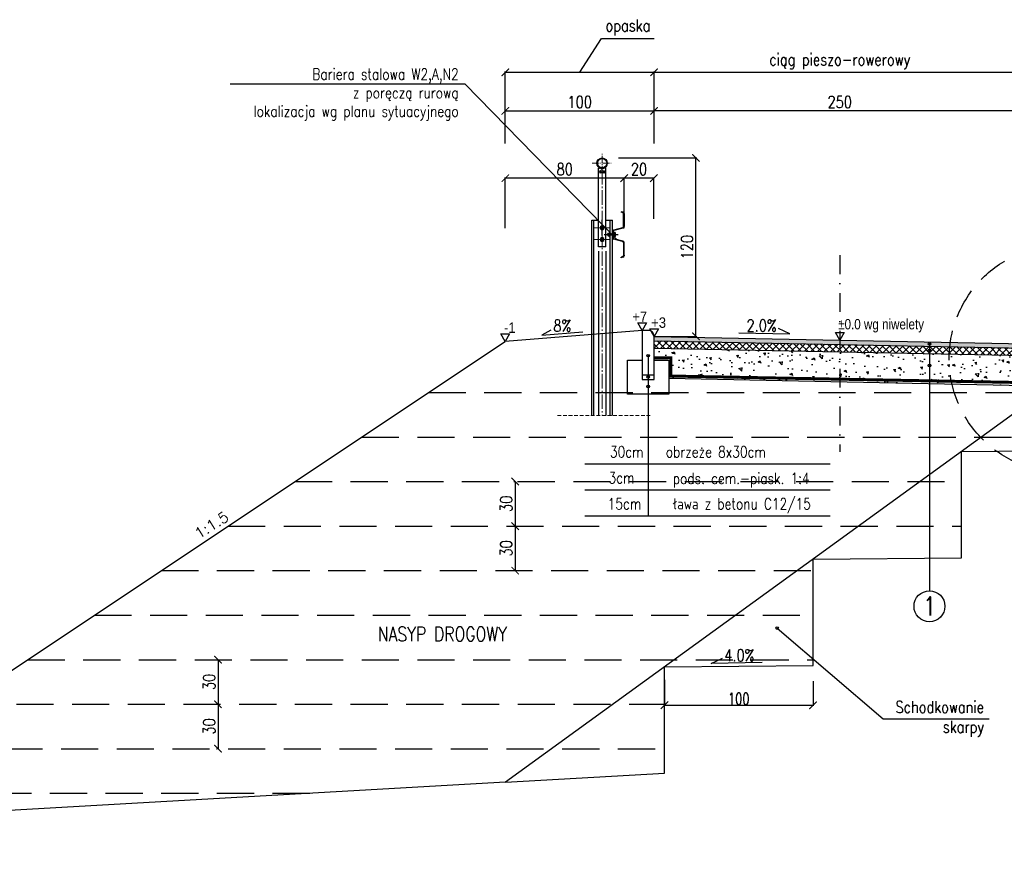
# Model space of a CAD drawing. Header units: metres. Extents: x 6562771 to 6588056, y 5578696 to 5586100.
# Tile 8 of 32: x 6566633 to 6567296, y 5580441 to 5581003. Entities that reach past the tile are written whole.
import ezdxf
from ezdxf.enums import TextEntityAlignment as Align

# ---------------------------------------------------------------- set-up
doc = ezdxf.new("R2010")
doc.units = ezdxf.units.M
for name, pattern in [('AM_DIN_G_W050', [13.75, 9.75, -1.5, 1, -1.5]), ('AM_DIN_G_W050x2', [6.875, 4.75, -0.875, 0.375, -0.875]), ('DASHDOT', [25.4, 12.7, -6.35, 0, -6.35]), ('DASHED', [0.75, 0.5, -0.25]), ('HIDDEN', [0.375, 0.25, -0.125])]:
    doc.linetypes.add(name, pattern=pattern)
for name, color, linetype in [('0_50', 3, 'Continuous'), ('pkonstr-0_25', 1, 'Continuous'), ('pkonstr-0_50', 3, 'Continuous'), ('pkonstr-0_70', 4, 'Continuous'), ('pkonstr-istn', 14, 'Continuous'), ('pkonstr-opisy', 2, 'Continuous'), ('pkonstr-wymiary', 1, 'Continuous')]:
    doc.layers.add(name, color=color, linetype=linetype)
doc.layers.add('AM_7', color=4, linetype='AM_DIN_G_W050', lineweight=15)
doc.layers.add('pkonstr-szczegoly', color=5, linetype='Continuous', lineweight=30)
doc.styles.add('12mm', font='simplex.shx', dxfattribs={"width": 0.8, "height": 12})
doc.styles.add('2mm', font='simplex', dxfattribs={"height": 2})
doc.styles.add('7mm', font='simplex.shx', dxfattribs={"width": 0.75, "height": 7})
doc.styles.add('DIMTEXT', font='simplex.shx', dxfattribs={"width": 0.7})
doc.styles.add('Opisy', font='simplex.shx', dxfattribs={"width": 0.8})
doc.styles.add('STYLE1', font='arial.ttf')
doc.styles.add('wymiary', font='simplex.shx', dxfattribs={"width": 0.8})
doc.dimstyles.new('1000', dxfattribs={"dimtxt": 2, "dimasz": 1.5, "dimexe": 0.4, "dimexo": 1, "dimgap": 0.4, "dimtad": 1, "dimrnd": 0.01, "dimzin": 0, "dimdsep": 46, "dimtxsty": 'DIMTEXT', "dimblk": 'ARCHTICK', "dimcen": 0, "dimclrd": 256, "dimclre": 256, "dimclrt": 2, "dimadec": 5, "dimazin": 0, "dimtfac": 1, "dimtofl": 0, "dimtmove": 0, "dimatfit": 3, "dimfxl": 1, "dimtolj": 1, "dimtzin": 0, "dimlwd": -1, "dimlwe": -1, "dimarcsym": 0})
doc.dimstyles.new('ddd$0', dxfattribs={"dimtxt": 8, "dimasz": 5, "dimexe": 0.5, "dimexo": 1, "dimgap": 2, "dimtad": 1, "dimdec": 0, "dimzin": 0, "dimdsep": 46, "dimtxsty": 'wymiary', "dimblk": 'ARCHTICK', "dimcen": 0, "dimclrd": 256, "dimclre": 256, "dimclrt": 256, "dimadec": 0, "dimazin": 0, "dimtfac": 1, "dimtdec": 0, "dimtmove": 1, "dimatfit": 3, "dimldrblk": 'DOT', "dimfxl": 1, "dimtolj": 1, "dimtzin": 0, "dimlwd": -1, "dimlwe": -1, "dimarcsym": 0})

# ---------------------------------------------------------------- blocks, each defined once
blk = doc.blocks.new('_ArchTick')
at = {"color": 0, "linetype": 'ByBlock', "const_width": 0.15}
blk.add_lwpolyline([(-0.5, -0.5), (0.5, 0.5)], dxfattribs=at)
blk = doc.blocks.new('*D320')
at = {"layer": 'Defpoints', "color": 0, "transparency": 16777216}
for p in [(6567309.72, 5580967.4), (6567059.72, 5580918.39), (6567309.72, 5580877)]:
    blk.add_point(p, dxfattribs=at)
at = {"layer": 'pkonstr-wymiary', "transparency": 16777216}
for p, q in [((6567059.72, 5580919.39), (6567059.72, 5580967.9)), ((6567059.72, 5580967.4), (6567309.72, 5580967.4)), ((6567309.72, 5580878), (6567309.72, 5580967.9))]:
    blk.add_line(p, q, dxfattribs=at)
at = {"layer": 'pkonstr-wymiary', "transparency": 16777216, "xscale": 5, "yscale": 5, "zscale": 5, "rotation": 180}
blk.add_blockref('_ArchTick', (6567059.72, 5580967.4), dxfattribs=at)
at = {"layer": 'pkonstr-wymiary', "transparency": 16777216, "xscale": 5, "yscale": 5, "zscale": 5}
blk.add_blockref('_ArchTick', (6567309.72, 5580967.4), dxfattribs=at)
at = {"layer": 'pkonstr-wymiary', "transparency": 16777216, "insert": (6567184.72, 5580974.74), "char_height": 8, "attachment_point": 5, "style": 'wymiary'}
blk.add_mtext('\\A1;ciąg pieszo-rowerowy', dxfattribs=at)
blk = doc.blocks.new('_Dot')
at = {"color": 0, "linetype": 'ByBlock', "lineweight": -2}
blk.add_line((-0.5, 0), (-1, 0), dxfattribs=at)
at = {"color": 0, "linetype": 'ByBlock', "const_width": 0.5}
blk.add_lwpolyline([(-0.25, 0, 1), (0.25, 0, 1)], format="xyb", close=True, dxfattribs=at)
blk = doc.blocks.new('*D321')
at = {"layer": 'Defpoints', "color": 0, "transparency": 16777216}
for p in [(6567059.72, 5580941.4), (6567059.72, 5580918.39), (6567309.72, 5580878.57)]:
    blk.add_point(p, dxfattribs=at)
at = {"layer": 'pkonstr-wymiary', "transparency": 16777216}
for p, q in [((6567059.72, 5580919.39), (6567059.72, 5580941.9)), ((6567309.72, 5580941.4), (6567059.72, 5580941.4)), ((6567309.72, 5580879.57), (6567309.72, 5580941.9))]:
    blk.add_line(p, q, dxfattribs=at)
at = {"layer": 'pkonstr-wymiary', "transparency": 16777216, "xscale": 5, "yscale": 5, "zscale": 5, "rotation": 180}
blk.add_blockref('_ArchTick', (6567059.72, 5580941.4), dxfattribs=at)
at = {"layer": 'pkonstr-wymiary', "transparency": 16777216, "xscale": 5, "yscale": 5, "zscale": 5}
blk.add_blockref('_ArchTick', (6567309.72, 5580941.4), dxfattribs=at)
at = {"layer": 'pkonstr-wymiary', "transparency": 16777216, "insert": (6567184.72, 5580947.4), "char_height": 8, "attachment_point": 5, "style": 'wymiary'}
blk.add_mtext('\\A1;250', dxfattribs=at)
blk = doc.blocks.new('*D280')
at = {"layer": 'Defpoints', "color": 0, "transparency": 16777216}
for p in [(6567059.72, 5580941.4), (6566959.52, 5580918.39), (6567059.72, 5580918.39)]:
    blk.add_point(p, dxfattribs=at)
at = {"layer": 'pkonstr-wymiary', "transparency": 16777216}
for p, q in [((6566959.52, 5580919.39), (6566959.52, 5580941.9)), ((6566959.52, 5580941.4), (6567059.72, 5580941.4)), ((6567059.72, 5580919.39), (6567059.72, 5580941.9))]:
    blk.add_line(p, q, dxfattribs=at)
at = {"layer": 'pkonstr-wymiary', "transparency": 16777216, "xscale": 5, "yscale": 5, "zscale": 5, "rotation": 180}
blk.add_blockref('_ArchTick', (6566959.52, 5580941.4), dxfattribs=at)
at = {"layer": 'pkonstr-wymiary', "transparency": 16777216, "xscale": 5, "yscale": 5, "zscale": 5}
blk.add_blockref('_ArchTick', (6567059.72, 5580941.4), dxfattribs=at)
at = {"layer": 'pkonstr-wymiary', "transparency": 16777216, "insert": (6567009.62, 5580947.4), "char_height": 8, "attachment_point": 5, "style": 'wymiary'}
blk.add_mtext('\\A1;100', dxfattribs=at)
blk = doc.blocks.new('*D281')
at = {"layer": 'Defpoints', "color": 0, "transparency": 16777216}
for p in [(6567059.72, 5580967.4), (6566959.52, 5580918.39), (6567059.72, 5580918.39)]:
    blk.add_point(p, dxfattribs=at)
at = {"layer": 'pkonstr-wymiary', "transparency": 16777216}
for p, q in [((6567009.62, 5580967.4), (6567024.4, 5580990.27)), ((6567024.4, 5580990.27), (6567059.79, 5580990.27)), ((6566959.52, 5580919.39), (6566959.52, 5580967.9)), ((6566959.52, 5580967.4), (6567059.72, 5580967.4)), ((6567059.72, 5580919.39), (6567059.72, 5580967.9))]:
    blk.add_line(p, q, dxfattribs=at)
at = {"layer": 'pkonstr-wymiary', "transparency": 16777216, "xscale": 5, "yscale": 5, "zscale": 5, "rotation": 180}
blk.add_blockref('_ArchTick', (6566959.52, 5580967.4), dxfattribs=at)
at = {"layer": 'pkonstr-wymiary', "transparency": 16777216, "xscale": 5, "yscale": 5, "zscale": 5}
blk.add_blockref('_ArchTick', (6567059.72, 5580967.4), dxfattribs=at)
at = {"layer": 'pkonstr-wymiary', "transparency": 16777216, "insert": (6567042.09, 5580997.6), "char_height": 8, "attachment_point": 5, "style": 'wymiary'}
blk.add_mtext('\\A1;opaska', dxfattribs=at)
blk = doc.blocks.new('*D287')
at = {"layer": 'Defpoints', "color": 0, "transparency": 16777216}
for p in [(6567066.72, 5580559.2), (6567166.72, 5580558.19), (6567166.72, 5580540.97)]:
    blk.add_point(p, dxfattribs=at)
at = {"layer": 'pkonstr-wymiary', "transparency": 16777216}
for p, q in [((6567066.72, 5580558.2), (6567066.72, 5580540.47)), ((6567166.72, 5580557.19), (6567166.72, 5580540.47)), ((6567066.72, 5580540.97), (6567166.72, 5580540.97))]:
    blk.add_line(p, q, dxfattribs=at)
at = {"layer": 'pkonstr-wymiary', "transparency": 16777216, "xscale": 5, "yscale": 5, "zscale": 5, "rotation": 180}
blk.add_blockref('_ArchTick', (6567066.72, 5580540.97), dxfattribs=at)
at = {"layer": 'pkonstr-wymiary', "transparency": 16777216, "xscale": 5, "yscale": 5, "zscale": 5}
blk.add_blockref('_ArchTick', (6567166.72, 5580540.97), dxfattribs=at)
at = {"layer": 'pkonstr-wymiary', "color": 1, "transparency": 16777216, "insert": (6567116.72, 5580545.37), "char_height": 8, "attachment_point": 5, "style": 'DIMTEXT'}
blk.add_mtext('\\A1;100', dxfattribs=at)
blk = doc.blocks.new('*D288')
at = {"layer": 'Defpoints', "color": 0, "transparency": 16777216}
for p in [(6566766.05, 5580571.67), (6566766.05, 5580541.67), (6566766.05, 5580541.67)]:
    blk.add_point(p, dxfattribs=at)
at = {"layer": 'pkonstr-wymiary', "transparency": 16777216}
for p, q in [((6566765.05, 5580571.67), (6566765.55, 5580571.67)), ((6566766.05, 5580571.67), (6566766.05, 5580541.67)), ((6566765.05, 5580541.67), (6566765.55, 5580541.67))]:
    blk.add_line(p, q, dxfattribs=at)
at = {"layer": 'pkonstr-wymiary', "transparency": 16777216, "xscale": 5, "yscale": 5, "zscale": 5}
for p, rotation in [((6566766.05, 5580571.67), 90), ((6566766.05, 5580541.67), 270)]:
    blk.add_blockref('_ArchTick', p, dxfattribs=dict(at, rotation=rotation))
at = {"layer": 'pkonstr-wymiary', "transparency": 16777216, "insert": (6566760.05, 5580556.67), "char_height": 8, "attachment_point": 5, "rotation": 90, "style": 'wymiary'}
blk.add_mtext('\\A1;30', dxfattribs=at)
blk = doc.blocks.new('*D289')
at = {"layer": 'Defpoints', "color": 0, "transparency": 16777216}
for p in [(6566766.05, 5580541.67), (6566766.05, 5580511.67), (6566766.05, 5580511.67)]:
    blk.add_point(p, dxfattribs=at)
at = {"layer": 'pkonstr-wymiary', "transparency": 16777216}
for p, q in [((6566765.05, 5580541.67), (6566765.55, 5580541.67)), ((6566766.05, 5580541.67), (6566766.05, 5580511.67)), ((6566765.05, 5580511.67), (6566765.55, 5580511.67))]:
    blk.add_line(p, q, dxfattribs=at)
at = {"layer": 'pkonstr-wymiary', "transparency": 16777216, "xscale": 5, "yscale": 5, "zscale": 5}
for p, rotation in [((6566766.05, 5580541.67), 90), ((6566766.05, 5580511.67), 270)]:
    blk.add_blockref('_ArchTick', p, dxfattribs=dict(at, rotation=rotation))
at = {"layer": 'pkonstr-wymiary', "transparency": 16777216, "insert": (6566760.05, 5580526.67), "char_height": 8, "attachment_point": 5, "rotation": 90, "style": 'wymiary'}
blk.add_mtext('\\A1;30', dxfattribs=at)
blk = doc.blocks.new('*D290')
at = {"layer": 'Defpoints', "color": 0, "transparency": 16777216}
for p in [(6566966.16, 5580691.67), (6566966.16, 5580661.67), (6566966.16, 5580661.67)]:
    blk.add_point(p, dxfattribs=at)
at = {"layer": 'pkonstr-wymiary', "transparency": 16777216}
for p, q in [((6566965.16, 5580691.67), (6566965.66, 5580691.67)), ((6566966.16, 5580691.67), (6566966.16, 5580661.67)), ((6566965.16, 5580661.67), (6566965.66, 5580661.67))]:
    blk.add_line(p, q, dxfattribs=at)
at = {"layer": 'pkonstr-wymiary', "transparency": 16777216, "xscale": 5, "yscale": 5, "zscale": 5}
for p, rotation in [((6566966.16, 5580691.67), 90), ((6566966.16, 5580661.67), 270)]:
    blk.add_blockref('_ArchTick', p, dxfattribs=dict(at, rotation=rotation))
at = {"layer": 'pkonstr-wymiary', "transparency": 16777216, "insert": (6566960.16, 5580676.67), "char_height": 8, "attachment_point": 5, "rotation": 90, "style": 'wymiary'}
blk.add_mtext('\\A1;30', dxfattribs=at)
blk = doc.blocks.new('*D291')
at = {"layer": 'Defpoints', "color": 0, "transparency": 16777216}
for p in [(6566966.16, 5580661.67), (6566966.16, 5580631.67), (6566966.16, 5580631.67)]:
    blk.add_point(p, dxfattribs=at)
at = {"layer": 'pkonstr-wymiary', "transparency": 16777216}
for p, q in [((6566965.16, 5580661.67), (6566965.66, 5580661.67)), ((6566966.16, 5580661.67), (6566966.16, 5580631.67)), ((6566965.16, 5580631.67), (6566965.66, 5580631.67))]:
    blk.add_line(p, q, dxfattribs=at)
at = {"layer": 'pkonstr-wymiary', "transparency": 16777216, "xscale": 5, "yscale": 5, "zscale": 5}
for p, rotation in [((6566966.16, 5580661.67), 90), ((6566966.16, 5580631.67), 270)]:
    blk.add_blockref('_ArchTick', p, dxfattribs=dict(at, rotation=rotation))
at = {"layer": 'pkonstr-wymiary', "transparency": 16777216, "insert": (6566960.16, 5580646.67), "char_height": 8, "attachment_point": 5, "rotation": 90, "style": 'wymiary'}
blk.add_mtext('\\A1;30', dxfattribs=at)
blk = doc.blocks.new('*U101', base_point=(445.5, 577))
at = {"color": 0, "linetype": 'ByBlock'}
for centre in [(437.4, 578.5), (440.1, 578.5), (442.8, 578.5), (445.5, 578.5), (448.3, 578.5), (451, 578.5), (453.7, 578.5), (456.5, 578.5), (459.2, 578.5), (461.9, 578.5), (464.6, 578.5), (467.4, 578.5)]:
    blk.add_arc(centre, 1.88, 306.94291, 53.05709, dxfattribs=at)
blk = doc.blocks.new('*U102', base_point=(438.4, 572.6))
at = {"color": 0, "linetype": 'ByBlock'}
for centre in [(436.9, 570.5), (436.9, 567.9), (437, 575.9), (436.9, 573.2)]:
    blk.add_arc(centre, 1.88, 36.19623, 142.31041, dxfattribs=at)
blk = doc.blocks.new('*U103', base_point=(468.6, 573.6))
at = {"color": 0, "linetype": 'ByBlock'}
for centre in [(470, 578.1), (470, 575.5), (470, 572.8), (470, 570.1)]:
    blk.add_arc(centre, 1.88, 216.94291, 323.05709, dxfattribs=at)
blk = doc.blocks.new('*U104', base_point=(462.7, 568.9))
at = {"color": 0, "linetype": 'ByBlock'}
for centre in [(437.4, 567.5), (440.1, 567.5), (442.8, 567.5), (445.5, 567.5), (448.3, 567.5), (451, 567.5), (453.7, 567.5), (456.5, 567.5), (459.2, 567.5), (461.9, 567.5), (464.6, 567.5), (467.4, 567.5)]:
    blk.add_arc(centre, 1.88, 306.94063, 53.05481, dxfattribs=at)
blk = doc.blocks.new('*U106', base_point=(-3685.7, 1897))
at = {"color": 0, "linetype": 'ByBlock', "lineweight": -2}
for centre, start, end in [((-3713.4, 1901.7), 273.52301, 19.63719), ((-3710.1, 1899.6), 279.59936, 25.71354), ((-3706.5, 1897.8), 285.6757, 31.78988), ((-3702.9, 1896.4), 291.75205, 37.86623), ((-3699.1, 1895.5), 297.82839, 43.94257), ((-3695.2, 1894.9), 303.90474, 50.01892), ((-3691.3, 1894.7), 309.98108, 56.09526), ((-3687.4, 1895), 316.05743, 62.17161), ((-3683.5, 1895.7), 322.13377, 68.24795), ((-3679.7, 1896.7), 328.21012, 74.3243), ((-3676.1, 1898.2), 334.28646, 80.40064), ((-3672.6, 1900.1), 340.36281, 86.47699)]:
    blk.add_arc(centre, 2.5, start, end, dxfattribs=at)
blk = doc.blocks.new('jkghjkgdh')
at = {"layer": 'AM_7', "linetype": 'AM_DIN_G_W050x2'}
for p, q in [((6566069.88, 5584441.96), (6566069.88, 5584455.32)), ((6566063.2, 5584448.64), (6566076.57, 5584448.64)), ((6566064.69, 5584405.14), (6566075.07, 5584405.14)), ((6566064.69, 5584397.14), (6566075.07, 5584397.14)), ((6566069.88, 5584391.95), (6566069.88, 5584402.33))]:
    blk.add_line(p, q, dxfattribs=at)
at = {"layer": 'AM_7'}
blk.add_line((6566069.88, 5584444.09), (6566069.88, 5584278.59), dxfattribs=at)
at = {"layer": 'AM_7', "linetype": 'HIDDEN', "ltscale": 10, "flags": 128}
blk.add_lwpolyline([(6566039.84, 5584278.59), (6566102.96, 5584278.59)], dxfattribs=at)
at = {"layer": 'pkonstr-0_50', "color": 2}
for p, q in [((6566067.94, 5584445.73), (6566067.38, 5584445.18)), ((6566067.38, 5584392.14), (6566067.38, 5584445.18)), ((6566068.38, 5584443.14), (6566068.38, 5584442.34)), ((6566070.61, 5584443.14), (6566068.38, 5584443.14)), ((6566070.61, 5584443.14), (6566071.38, 5584443.14)), ((6566071.38, 5584443.14), (6566071.38, 5584442.34)), ((6566071.83, 5584445.73), (6566072.38, 5584445.18)), ((6566072.38, 5584392.14), (6566072.38, 5584445.18)), ((6566069.15, 5584442.34), (6566068.38, 5584442.34)), ((6566069.15, 5584442.34), (6566071.38, 5584442.34)), ((6566062.88, 5584278.59), (6566062.88, 5584410.14)), ((6566062.88, 5584410.14), (6566067.38, 5584410.14)), ((6566064.38, 5584278.59), (6566064.38, 5584410.14)), ((6566069.88, 5584399.95), (6566069.88, 5584410.33)), ((6566072.38, 5584410.14), (6566076.88, 5584410.14)), ((6566075.38, 5584278.59), (6566075.38, 5584410.14)), ((6566076.88, 5584278.59), (6566076.88, 5584410.14)), ((6566082.79, 5584415.94), (6566082.68, 5584415.66)), ((6566083.79, 5584415.25), (6566082.68, 5584415.66)), ((6566083.9, 5584415.53), (6566082.79, 5584415.94)), ((6566084.38, 5584405.94), (6566084.38, 5584414.4)), ((6566084.68, 5584414.4), (6566084.68, 5584405.94)), ((6566069.88, 5584406.53), (6566068.68, 5584405.83)), ((6566068.68, 5584405.83), (6566068.68, 5584404.45)), ((6566068.68, 5584404.45), (6566069.88, 5584403.75)), ((6566071.08, 5584405.83), (6566069.88, 5584406.53)), ((6566069.88, 5584403.75), (6566071.08, 5584404.45)), ((6566071.08, 5584404.45), (6566071.08, 5584405.83)), ((6566083.69, 5584405.07), (6566077.77, 5584403.48)), ((6566083.76, 5584404.78), (6566077.85, 5584403.19)), ((6566069.88, 5584398.53), (6566068.68, 5584397.83)), ((6566068.68, 5584397.83), (6566068.68, 5584396.45)), ((6566071.08, 5584397.83), (6566069.88, 5584398.53)), ((6566071.08, 5584396.45), (6566071.08, 5584397.83)), ((6566080.77, 5584400.44), (6566071.36, 5584400.44)), ((6566073.68, 5584401.09), (6566073.8, 5584401.2)), ((6566073.68, 5584401.09), (6566073.68, 5584399.79)), ((6566074.7, 5584401.09), (6566073.68, 5584401.09)), ((6566074.7, 5584399.79), (6566073.68, 5584399.79)), ((6566073.68, 5584399.79), (6566073.8, 5584399.67)), ((6566073.8, 5584401.2), (6566073.8, 5584399.67)), ((6566074.7, 5584401.2), (6566073.8, 5584401.2)), ((6566074.7, 5584399.67), (6566073.8, 5584399.67)), ((6566074.2, 5584400.44), (6566076.98, 5584400.44)), ((6566074.85, 5584401.83), (6566074.7, 5584401.56)), ((6566074.7, 5584399.31), (6566074.7, 5584401.56)), ((6566074.85, 5584399.05), (6566074.7, 5584399.31)), ((6566074.85, 5584401.83), (6566075.38, 5584401.83)), ((6566074.85, 5584401.13), (6566075.38, 5584401.13)), ((6566074.85, 5584399.75), (6566075.38, 5584399.75)), ((6566074.85, 5584399.05), (6566075.38, 5584399.05)), ((6566076.78, 5584400.44), (6566078.18, 5584400.44)), ((6566076.88, 5584402.32), (6566076.88, 5584398.56)), ((6566077.18, 5584402.32), (6566077.18, 5584398.56)), ((6566077.68, 5584401.56), (6566077.68, 5584399.32)), ((6566077.76, 5584401.56), (6566077.68, 5584401.56)), ((6566077.76, 5584399.32), (6566077.68, 5584399.32)), ((6566077.76, 5584399.05), (6566077.76, 5584401.83)), ((6566078.58, 5584401.83), (6566077.76, 5584401.83)), ((6566078.58, 5584401.13), (6566077.76, 5584401.13)), ((6566078.58, 5584399.75), (6566077.76, 5584399.75)), ((6566078.58, 5584399.05), (6566077.76, 5584399.05)), ((6566083.69, 5584395.81), (6566077.77, 5584397.4)), ((6566083.76, 5584396.1), (6566077.85, 5584397.69)), ((6566078.58, 5584401.83), (6566078.68, 5584401.64)), ((6566078.58, 5584399.05), (6566078.68, 5584399.24)), ((6566078.68, 5584401.64), (6566078.68, 5584399.24)), ((6566072.38, 5584392.14), (6566067.38, 5584392.14)), ((6566068.68, 5584396.45), (6566069.88, 5584395.75)), ((6566069.88, 5584395.75), (6566071.08, 5584396.45)), ((6566084.38, 5584394.94), (6566084.38, 5584386.48)), ((6566084.68, 5584386.48), (6566084.68, 5584394.94)), ((6566067.5, 5584389.36), (6566067.5, 5584278.59)), ((6566072.27, 5584389.42), (6566072.27, 5584278.59)), ((6566083.79, 5584385.63), (6566082.68, 5584385.22)), ((6566082.79, 5584384.94), (6566082.68, 5584385.22)), ((6566083.9, 5584385.35), (6566082.79, 5584384.94))]:
    blk.add_line(p, q, dxfattribs=at)
blk.add_lwpolyline([(6566077.68, 5584398.44), (6566077.18, 5584398.44), (6566077.18, 5584402.44), (6566077.68, 5584402.44)], close=True, dxfattribs=at)
for centre, radius in [((6566069.88, 5584448.64), 3.5), ((6566069.88, 5584448.64), 3.1), ((6566069.88, 5584405.14), 1.12), ((6566069.88, 5584405.14), 0.692), ((6566069.88, 5584397.14), 1.12), ((6566069.88, 5584397.14), 0.692)]:
    blk.add_circle(centre, radius, dxfattribs=at)
for centre, radius, start, end in [((6566069.88, 5584448.64), 3.5, 236.5801, 303.4199), ((6566083.48, 5584414.4), 0.9, 0, 69.74965), ((6566083.48, 5584414.4), 1.2, 0, 69.74965), ((6566078.08, 5584402.32), 1.2, 105.01975, 180), ((6566078.08, 5584402.32), 0.9, 105.01975, 180), ((6566083.48, 5584405.94), 0.9, 283.13402, 0), ((6566083.48, 5584405.94), 1.2, 283.13402, 0), ((6566075.36, 5584401.48), 0.613, 154.43847, 214.43847), ((6566077.04, 5584400.44), 2.29, 162.38303, 197.61697), ((6566075.36, 5584399.4), 0.613, 145.56153, 205.56153), ((6566078.08, 5584398.56), 1.2, 180, 254.98025), ((6566078.08, 5584398.56), 0.9, 180, 254.98025), ((6566078.07, 5584401.48), 0.612, 325.55313, 25.55313), ((6566076.39, 5584400.44), 2.29, 342.38753, 17.61247), ((6566078.07, 5584399.4), 0.612, 334.44687, 34.44687), ((6566083.48, 5584394.94), 0.9, 0, 76.86598), ((6566083.48, 5584394.94), 1.2, 0, 76.86598), ((6566083.48, 5584386.48), 0.9, 290.25035, 0), ((6566083.48, 5584386.48), 1.2, 290.25035, 0)]:
    blk.add_arc(centre, radius, start, end, dxfattribs=at)
for p in [(6566084.68, 5584414.4), (6566084.68, 5584386.48)]:
    blk.add_point(p, dxfattribs=at)
for points in [[(6566067.94, 5584445.73), (6566067.57, 5584446.02), (6566067.38, 5584445.18)], [(6566071.83, 5584445.73), (6566072.2, 5584446.02), (6566072.38, 5584445.18)]]:
    blk.add_solid(points, dxfattribs=at)
at = {"layer": 'pkonstr-0_50', "color": 2, "xscale": 0.1, "yscale": 0.1, "zscale": 0.1}
for name, p in [('*U106', (6566070.49, 5584445.17)), ('*U102', (6566068.37, 5584442.7)), ('*U101', (6566069.08, 5584443.14)), ('*U103', (6566071.39, 5584442.8)), ('*U104', (6566070.8, 5584442.33))]:
    blk.add_blockref(name, p, dxfattribs=at)
blk = doc.blocks.new('*D330')
at = {"layer": 'Defpoints', "color": 0, "transparency": 16777216}
for p in [(6566959.52, 5580896.09), (6567039.52, 5580867.74), (6566959.52, 5580861.42)]:
    blk.add_point(p, dxfattribs=at)
at = {"layer": 'pkonstr-wymiary', "transparency": 16777216}
for p, q in [((6566959.52, 5580862.42), (6566959.52, 5580896.59)), ((6567039.52, 5580896.09), (6566959.52, 5580896.09)), ((6567039.52, 5580868.74), (6567039.52, 5580896.59))]:
    blk.add_line(p, q, dxfattribs=at)
at = {"layer": 'pkonstr-wymiary', "transparency": 16777216, "xscale": 5, "yscale": 5, "zscale": 5, "rotation": 180}
blk.add_blockref('_ArchTick', (6566959.52, 5580896.09), dxfattribs=at)
at = {"layer": 'pkonstr-wymiary', "transparency": 16777216, "xscale": 5, "yscale": 5, "zscale": 5}
blk.add_blockref('_ArchTick', (6567039.52, 5580896.09), dxfattribs=at)
at = {"layer": 'pkonstr-wymiary', "transparency": 16777216, "insert": (6566999.52, 5580902.09), "char_height": 8, "attachment_point": 5, "style": 'wymiary'}
blk.add_mtext('\\A1;80', dxfattribs=at)
blk = doc.blocks.new('*D334')
at = {"layer": 'Defpoints', "color": 0, "transparency": 16777216}
for p in [(6567034.72, 5580909.71), (6567087.89, 5580909.71), (6567059.72, 5580789.51)]:
    blk.add_point(p, dxfattribs=at)
at = {"layer": 'pkonstr-wymiary', "transparency": 16777216}
for p, q in [((6567035.72, 5580909.71), (6567088.39, 5580909.71)), ((6567087.89, 5580789.51), (6567087.89, 5580909.71)), ((6567060.72, 5580789.51), (6567088.39, 5580789.51))]:
    blk.add_line(p, q, dxfattribs=at)
at = {"layer": 'pkonstr-wymiary', "transparency": 16777216, "xscale": 5, "yscale": 5, "zscale": 5}
for p, rotation in [((6567087.89, 5580909.71), 90), ((6567087.89, 5580789.51), 270)]:
    blk.add_blockref('_ArchTick', p, dxfattribs=dict(at, rotation=rotation))
at = {"layer": 'pkonstr-wymiary', "transparency": 16777216, "insert": (6567081.89, 5580849.61), "char_height": 8, "attachment_point": 5, "rotation": 90, "style": 'wymiary'}
blk.add_mtext('\\A1;120', dxfattribs=at)
blk = doc.blocks.new('*D340')
at = {"layer": 'Defpoints', "color": 0, "transparency": 16777216}
for p in [(6567039.52, 5580896.09), (6567059.52, 5580867.74), (6567039.52, 5580861.42)]:
    blk.add_point(p, dxfattribs=at)
at = {"layer": 'pkonstr-wymiary', "transparency": 16777216}
for p, q in [((6567039.52, 5580862.42), (6567039.52, 5580896.59)), ((6567059.52, 5580896.09), (6567039.52, 5580896.09)), ((6567059.52, 5580868.74), (6567059.52, 5580896.59))]:
    blk.add_line(p, q, dxfattribs=at)
at = {"layer": 'pkonstr-wymiary', "transparency": 16777216, "xscale": 5, "yscale": 5, "zscale": 5, "rotation": 180}
blk.add_blockref('_ArchTick', (6567039.52, 5580896.09), dxfattribs=at)
at = {"layer": 'pkonstr-wymiary', "transparency": 16777216, "xscale": 5, "yscale": 5, "zscale": 5}
blk.add_blockref('_ArchTick', (6567059.52, 5580896.09), dxfattribs=at)
at = {"layer": 'pkonstr-wymiary', "transparency": 16777216, "insert": (6567049.52, 5580902.09), "char_height": 8, "attachment_point": 5, "style": 'wymiary'}
blk.add_mtext('\\A1;20', dxfattribs=at)

msp = doc.modelspace()

# ---------------------------------------------------------------- hatches: boundary and pattern name
at = {"layer": 'pkonstr-0_50'}
h = msp.add_hatch(color=252, dxfattribs=at)
h.dxf.hatch_style = 1
h.paths.add_polyline_path([(6567059.72, 5580786.51), (6567059.72, 5580789.51), (6567309.72, 5580784.51), (6567309.72, 5580781.51)])
h = msp.add_hatch(dxfattribs=at)
h.set_pattern_fill('ANSI37', color=252, angle=180)
h.set_pattern_definition([(315, (13143563.0128, 1915.45), (-2.2450640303, -2.2450640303), []), (225, (13143563.0128, 1915.45), (-2.2450640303, 2.2450640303), [])])
h.paths.add_polyline_path([(6567309.72, 5580781.51), (6567309.72, 5580776.5), (6567059.72, 5580781.5), (6567059.72, 5580786.51)])
h = msp.add_hatch(dxfattribs=at)
h.set_pattern_fill('AR-CONC', color=252, scale=0.1, angle=180)
h.set_pattern_definition([(310, (6791342.538, 5139295.178), (18.2184669, 1.59390855), [1.905, -20.955]), (5, (6791342.538, 5139295.178), (-3.52434214, -19.1056845), [1.524, -16.7640584]), (259.5485553, (6791344.056, 5139295.311), (14.6941247, -17.5117752), [1.6190009, -17.80902446]), (313.8158, (6791342.538, 5139290.098), (27.1079041, 4.2042328), [2.8575, -31.4325]), (263.3644424, (6791344.797, 5139290.448), (23.7404134, -24.7426125), [2.4285023, -26.7135608]), (8.815849, (6791342.538, 5139290.098), (23.7404134, -24.7426125), [2.2859967, -25.1459732]), (339, (6791345.078, 5139291.368), (15.16143913, 10.2265198), [1.905, -20.955]), (34, (6791345.078, 5139291.368), (6.1802028, -18.4187966), [1.524, -16.764]), (288.548555, (6791346.342, 5139292.22), (21.3416419, -8.1922769), [1.6190009, -17.80899376]), (322.5, (6791342.538, 5139295.178), (0.308860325, -8.45550389), [0, -16.5608, 0, -17.018, 0, -16.8275]), (352.5, (6791342.538, 5139295.178), (6.68196625, -10.01805748), [0, -9.7028, 0, -16.1798, 0, -6.4135]), (32.5, (6791336.874, 5139295.178), (13.55905952, 0.5728744), [0, -6.35, 0, -19.812, 0, -26.289]), (42.5, (6791334.334, 5139295.178), (14.81291814, -2.5426491), [0, -8.255, 0, -13.1572, 0, -18.669])])
h.paths.add_polyline_path([(6567309.72, 5580764.51), (6567299.72, 5580764.51), (6567299.72, 5580756.7), (6567069.72, 5580761.3), (6567069.72, 5580773.51), (6567059.72, 5580773.51), (6567059.72, 5580781.5), (6567309.72, 5580776.5)])

# ---------------------------------------------------------------- linework, layer by layer
at = {"layer": '0_50', "color": 7, "linetype": 'HIDDEN', "ltscale": 100}
for points in [[(6566907.83, 5580751.67), (6567369.51, 5580751.67)], [(6566862.83, 5580721.67), (6567366.72, 5580721.67)], [(6566817.83, 5580691.67), (6567266.72, 5580691.67)], [(6566772.83, 5580661.67), (6567266.72, 5580661.67)], [(6566727.83, 5580631.67), (6567166.72, 5580631.67)], [(6566682.84, 5580601.67), (6567166.72, 5580601.67)], [(6566637.84, 5580571.67), (6567166.72, 5580571.67)], [(6566592.84, 5580541.67), (6567066.72, 5580541.67)], [(6566547.84, 5580511.67), (6567066.72, 5580511.67)], [(6566502.85, 5580481.67), (6566828.72, 5580481.67)]]:
    msp.add_lwpolyline(points, dxfattribs=at)
at = {"layer": 'pkonstr-0_25', "linetype": 'Continuous'}
for p, q in [((6567245.13, 5580784.36), (6567245.22, 5580618.09)), ((6567055.72, 5580776.51), (6567055.72, 5580668.41)), ((6567178.18, 5580703.41), (6567013.08, 5580703.41)), ((6567178.18, 5580685.91), (6567013.08, 5580685.91))]:
    msp.add_line(p, q, dxfattribs=at)
at = {"layer": 'pkonstr-0_25'}
for points in [[(6566990.08, 5580793.63), (6566984.2, 5580790.38), (6567011.61, 5580792.57)], [(6567116.75, 5580791.85), (6567151.12, 5580791.17), (6567143.53, 5580794.79)], [(6567132.5, 5580569.7), (6567098.13, 5580569.02), (6567105.72, 5580572.64)]]:
    msp.add_lwpolyline(points, dxfattribs=at)
at = {"layer": 'pkonstr-0_25', "linetype": 'Continuous'}
msp.add_circle((6567245.15, 5580607.67), 10.42, dxfattribs=at)
at = {"layer": 'pkonstr-0_50'}
for p, q in [((6567051.72, 5580793.51), (6566959.52, 5580786.13)), ((6566470.48, 5580460.09), (6566959.52, 5580786.13)), ((6567059.72, 5580789.51), (6567309.72, 5580784.51)), ((6567059.72, 5580786.51), (6567309.72, 5580781.51)), ((6567059.72, 5580781.5), (6567309.72, 5580776.5)), ((6567069.72, 5580761.3), (6567309.72, 5580756.5))]:
    msp.add_line(p, q, dxfattribs=at)
msp.add_lwpolyline([(6567051.72, 5580763.51), (6567059.72, 5580763.51), (6567059.72, 5580789.51, 0.414214), (6567055.72, 5580793.51), (6567051.72, 5580793.51)], format="xyb", close=True, dxfattribs=at)
at = {"layer": 'pkonstr-0_50', "flags": 128}
msp.add_lwpolyline([(6567051.72, 5580760.51), (6567059.72, 5580760.51), (6567059.72, 5580773.51), (6567069.72, 5580773.51), (6567069.72, 5580750.51), (6567041.72, 5580750.51), (6567041.72, 5580773.51), (6567051.72, 5580773.51), (6567051.72, 5580760.51)], close=True, dxfattribs=at)
at = {"layer": 'pkonstr-0_50', "color": 180, "linetype": 'DASHED', "ltscale": 15, "true_color": 0x3326ed, "flags": 128}
msp.add_lwpolyline([(6567309.72, 5580758.33, 2, 2, 0), (6567309.72, 5580758.33, 2, 2, 0), (6567309.72, 5580758.33, 2, 2, 0), (6567071.1, 5580762.77, 2, 2, 0), (6567071.1, 5580762.77, 2, 2, 0), (6567071.1, 5580762.77, 2, 2, 0), (6567071.1, 5580762.77, 2, 2, 0), (6567071.07, 5580775.15, 2, 2, 0), (6567059.61, 5580775.07, 0, 0, 0)], format="xyseb", dxfattribs=at)
at = {"layer": 'pkonstr-0_50'}
msp.add_lwpolyline([(6567066.72, 5580495.23), (6567066.72, 5580495.23), (6567066.72, 5580566.8), (6567166.72, 5580567.8), (6567166.72, 5580639.37), (6567266.72, 5580640.37), (6567266.72, 5580711.94), (6567366.72, 5580712.94), (6567369.72, 5580754.51)], dxfattribs=at)
at = {"layer": 'pkonstr-0_50', "flags": 128}
msp.add_lwpolyline([(6566959.69, 5580489.13), (6567066.72, 5580495.23)], dxfattribs=at)
at = {"layer": 'pkonstr-0_70', "color": 4}
for centre in [(6567245.13, 5580784.36), (6567055.72, 5580776.51), (6567245.13, 5580779.97), (6567245.14, 5580769.85), (6567055.72, 5580762.1), (6567055.72, 5580755.7), (6567245.14, 5580759.46), (6567142.5, 5580592.97)]:
    msp.add_circle(centre, 0.869, dxfattribs=at)
at = {"layer": 'pkonstr-istn'}
for p, q in [((6567366.72, 5580784.51), (6566959.69, 5580489.13)), ((6566959.69, 5580489.13), (6566119.15, 5580441.22))]:
    msp.add_line(p, q, dxfattribs=at)
at = {"layer": 'pkonstr-opisy'}
for points in [[(6567051.72, 5580798.57), (6567054.64, 5580798.57), (6567051.72, 5580793.51), (6567048.79, 5580798.57)], [(6566959.52, 5580791.2), (6566962.44, 5580791.2), (6566959.52, 5580786.13), (6566956.59, 5580791.2)], [(6567059.72, 5580794.57), (6567062.64, 5580794.57), (6567059.72, 5580789.51), (6567056.79, 5580794.57)], [(6567184.73, 5580792.1), (6567187.66, 5580792.1), (6567184.73, 5580787.03), (6567181.81, 5580792.1)]]:
    msp.add_lwpolyline(points, close=True, dxfattribs=at)
at = {"layer": 'pkonstr-szczegoly', "color": 4, "linetype": 'HIDDEN', "lineweight": 30, "ltscale": 80}
msp.add_circle((6567335.15, 5580774.42), 76.72, dxfattribs=at)
at = {"layer": 'pkonstr-wymiary'}
for p, q in [((6566774.2, 5580959.63), (6566932.28, 5580959.63)), ((6567034.72, 5580854.71), (6566932.28, 5580959.63)), ((6567178.18, 5580668.41), (6567013.08, 5580668.41))]:
    msp.add_line(p, q, dxfattribs=at)
at = {"layer": 'pkonstr-wymiary', "linetype": 'DASHDOT'}
msp.add_lwpolyline([(6567184.72, 5580844.15), (6567184.72, 5580711.62)], dxfattribs=at)
at = {"layer": 'pkonstr-wymiary'}
msp.add_lwpolyline([(6567142.5, 5580592.97), (6567214, 5580531.89), (6567285.43, 5580531.89)], dxfattribs=at)

# ---------------------------------------------------------------- block references
at = {"layer": 'pkonstr-0_50', "color": 2}
msp.add_blockref('jkghjkgdh', (954.83, -3542.43), dxfattribs=at)

# ---------------------------------------------------------------- texts
at = {"layer": 'pkonstr-opisy', "style": 'STYLE1', "width": 0.9}
for s, p in [('+7', (6567049.99, 5580797.14)), ('-1', (6566962.55, 5580789.76)), ('+3', (6567062.75, 5580793.14))]:
    msp.add_text(s, height=7, dxfattribs=at).set_placement(p, align=Align.BOTTOM_CENTER)
at = {"layer": 'pkonstr-opisy', "style": 'Opisy', "width": 0.8}
for s, rotation, p in [('8%', 0, (6566997.92, 5580792.69)), ('2.0%%%', 0, (6567132.1, 5580792.76)), ('4.0%%%', 360, (6567117.14, 5580570.61))]:
    msp.add_text(s, height=8, rotation=rotation, dxfattribs=at).set_placement(p, align=Align.CENTER)
at = {"layer": 'pkonstr-opisy', "style": 'STYLE1', "width": 0.8}
msp.add_text('%%P0.0 wg niwelety', height=7, dxfattribs=at).set_placement((6567183.69, 5580792.1), align=Align.BOTTOM_LEFT)
at = {"layer": 'pkonstr-opisy', "style": 'Opisy', "width": 0.8}
for s, p in [('obrzeże 8x30cm', (6567134.97, 5580705.69)), ('ława z betonu C12/15', (6567165.26, 5580670.69))]:
    msp.add_text(s, height=7.5, rotation=0, dxfattribs=at).set_placement(p, align=Align.BOTTOM_RIGHT)
at = {"layer": 'pkonstr-opisy', "ltscale": 0.1, "style": '12mm', "width": 0.8}
for s, rotation, p in [('30cm', 360, (6567052.6, 5580705.69)), ('3cm', 360, (6567046.52, 5580688.19)), ('pods. cem.-piask. 1:4', 0, (6567164.4, 5580687.83)), ('15cm', 360, (6567051.09, 5580670.69))]:
    msp.add_text(s, height=7.5, rotation=rotation, dxfattribs=at).set_placement(p, align=Align.BOTTOM_RIGHT)
at = {"layer": 'pkonstr-opisy', "style": '2mm'}
msp.add_text('1:1.5', height=7.2, rotation=32.28188, dxfattribs=at).set_placement((6566764.79, 5580657.51), align=Align.BOTTOM_CENTER)
at = {"layer": 'pkonstr-opisy', "linetype": 'Continuous', "style": '7mm', "width": 0.75}
msp.add_text('1', height=12.6, rotation=0, dxfattribs=at).set_placement((6567245.15, 5580607.67), align=Align.MIDDLE_CENTER)
at = {"layer": 'pkonstr-opisy', "insert": (6566928.12, 5580969.92), "char_height": 7.5, "width": 192.103, "attachment_point": 3, "style": 'Opisy'}
msp.add_mtext('Bariera stalowa W2,A,N2\\Pz poręczą rurową\\P lokalizacja wg planu sytuacyjnego', dxfattribs=at)
at = {"layer": 'pkonstr-opisy', "color": 4, "lineweight": 30, "insert": (6566873.66, 5580588.94), "char_height": 9.6, "attachment_point": 4, "style": 'Opisy'}
msp.add_mtext('NASYP DROGOWY', dxfattribs=at)
at = {"layer": 'pkonstr-opisy', "insert": (6567281.82, 5580531.79), "char_height": 8, "attachment_point": 6, "style": 'Opisy'}
msp.add_mtext('Schodkowanie \\Pskarpy', dxfattribs=at)

# ---------------------------------------------------------------- dimensions: what is measured, and where the dimension line sits
at = {"layer": 'pkonstr-wymiary'}
dim = msp.add_linear_dim(base=(6567059.72, 5580967.4), p1=(6566959.52, 5580918.39), p2=(6567059.72, 5580918.39), angle=180, text='opaska', dimstyle='ddd$0', dxfattribs=at)
dim.commit()
dim.dimension.update_dxf_attribs({"geometry": '*D281', "text_midpoint": (6567026.4, 5580990.27), "dimtype": 160})
dim = msp.add_linear_dim(base=(6567309.72, 5580967.4), p1=(6567059.72, 5580918.39), p2=(6567309.72, 5580877), text='ciąg pieszo-rowerowy', dimstyle='ddd$0', override={"dimtmove": 0}, dxfattribs=at)
dim.commit()
dim.dimension.update_dxf_attribs({"geometry": '*D320', "text_midpoint": (6567184.72, 5580967.4), "dimtype": 160})
for base, p1, p2, angle, picture, middle in [((6567059.72, 5580941.4), (6566959.52, 5580918.39), (6567059.72, 5580918.39), 180, '*D280', (6567009.62, 5580947.4)), ((6567087.89, 5580909.71), (6567059.72, 5580789.51), (6567034.72, 5580909.71), 90, '*D334', (6567081.89, 5580849.61)), ((6566966.16, 5580661.67), (6566966.16, 5580691.67), (6566966.16, 5580661.67), 90, '*D290', (6566960.16, 5580676.67)), ((6566966.16, 5580631.67), (6566966.16, 5580661.67), (6566966.16, 5580631.67), 90, '*D291', (6566960.16, 5580646.67)), ((6566766.05, 5580541.67), (6566766.05, 5580571.67), (6566766.05, 5580541.67), 90, '*D288', (6566760.05, 5580556.67)), ((6566766.05, 5580511.67), (6566766.05, 5580541.67), (6566766.05, 5580511.67), 90, '*D289', (6566760.05, 5580526.67))]:
    dim = msp.add_linear_dim(base=base, p1=p1, p2=p2, angle=angle, dimstyle='ddd$0', dxfattribs=at)
    dim.commit()
    dim.dimension.update_dxf_attribs({"geometry": picture, "text_midpoint": middle})
for base, p1, p2, dimstyle, override, picture, middle in [((6567059.72, 5580941.4), (6567309.72, 5580878.57), (6567059.72, 5580918.39), 'ddd$0', {"dimtmove": 0}, '*D321', (6567184.72, 5580947.4)), ((6567166.72, 5580540.97), (6567066.72, 5580559.2), (6567166.72, 5580558.19), '1000', {"dimtxt": 8, "dimasz": 5, "dimexe": 0.5, "dimdec": 0, "dimclrt": 1}, '*D287', (6567116.72, 5580545.37))]:
    dim = msp.add_linear_dim(base=base, p1=p1, p2=p2, dimstyle=dimstyle, override=override, dxfattribs=at)
    dim.commit()
    dim.dimension.update_dxf_attribs({"geometry": picture, "text_midpoint": middle})
for base, p1, p2, picture, middle in [((6566959.52, 5580896.09), (6567039.52, 5580867.74), (6566959.52, 5580861.42), '*D330', (6566999.52, 5580902.09)), ((6567039.52, 5580896.09), (6567059.52, 5580867.74), (6567039.52, 5580861.42), '*D340', (6567049.52, 5580902.09))]:
    dim = msp.add_linear_dim(base=base, p1=p1, p2=p2, dimstyle='ddd$0', dxfattribs=at)
    dim.commit()
    dim.dimension.update_dxf_attribs({"geometry": picture, "text_midpoint": middle})

doc.saveas('drawing.dxf')
